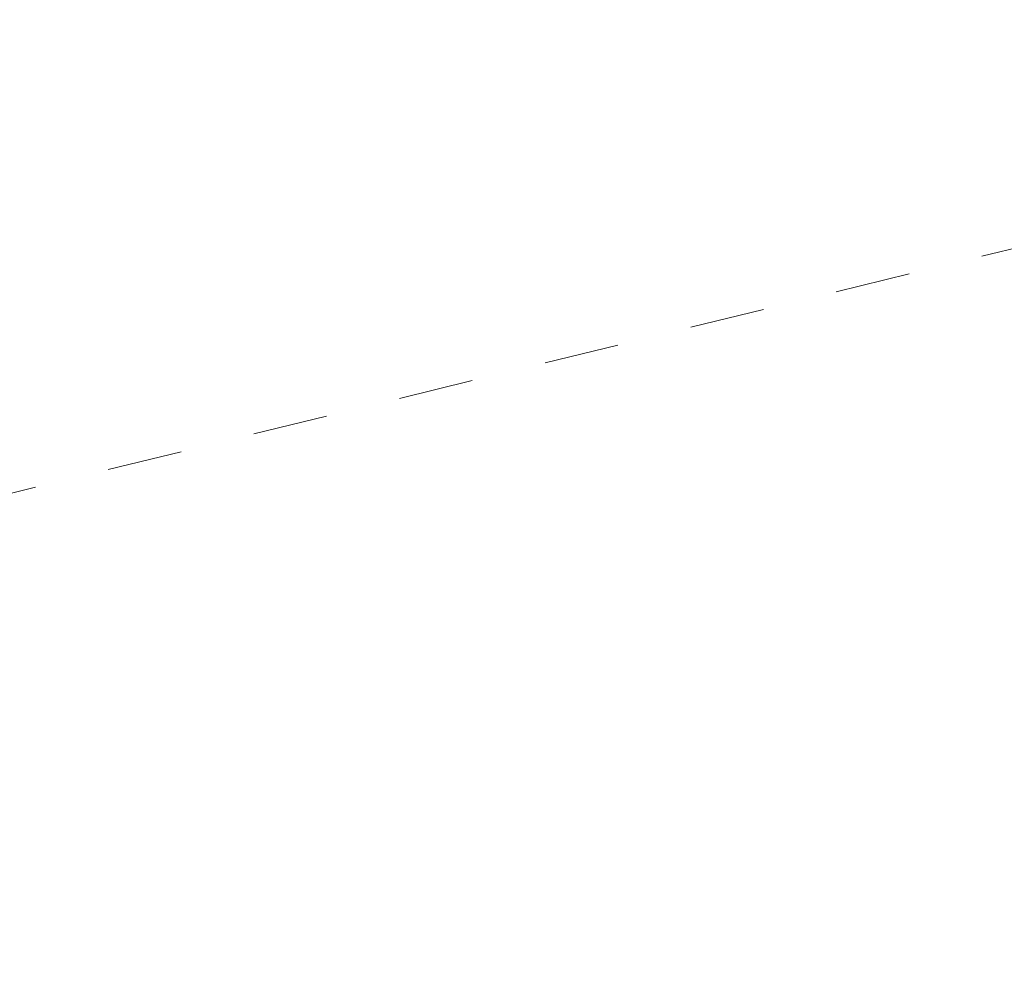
# Model space of a CAD drawing. Header units: metres. Extents: x 5504996 to 5514259, y 5943254 to 5951281.
# Tile 81 of 256: x 5509326.93 to 5509333.49, y 5947752.28 to 5947758.56. Entities that reach past the tile are written whole.
import ezdxf

# ---------------------------------------------------------------- set-up
doc = ezdxf.new("R2010")
doc.units = ezdxf.units.M
doc.linetypes.add('L_0_03', pattern=[1, 0.5, -0.5])
doc.layers.add('EGB_KonturUzytkuGruntowego', color=7, linetype='L_0_03', lineweight=18, true_color=0x008000)

msp = doc.modelspace()

# ---------------------------------------------------------------- linework, layer by layer
at = {"layer": 'EGB_KonturUzytkuGruntowego', "color": 96, "linetype": 'L_0_03', "lineweight": 18, "true_color": 0x008000, "flags": 128}
msp.add_lwpolyline([(5509132.11, 5947722.74), (5509138.95, 5947723.71), (5509174.28, 5947730.59), (5509238.85, 5947743.15), (5509250.57, 5947745.43), (5509256.78, 5947746.64), (5509279.77, 5947751.07), (5509328.99, 5947760.54), (5509398.1, 5947774.41), (5509466.39, 5947787.67), (5509571.35, 5947807.56), (5509575.37, 5947864.59), (5509585.59, 5947864.33), (5509595.51, 5947812.34), (5509606.05, 5947784.07), (5509634.83, 5947756.53), (5509689.69, 5947732.73), (5509732.68, 5947714.19), (5509740.33, 5947717.31), (5509801.61, 5947664.57), (5509875.75, 5947590.67), (5509888.55, 5947577.92), (5509897.01, 5947569.49), (5509942.28, 5947505.67), (5509946.97, 5947499.05), (5509976.47, 5947457.46), (5510054.83, 5947376.31), (5510126.58, 5947283.52), (5510258.9, 5947135), (5510253.94, 5947130.54), (5510119.91, 5947281.35), (5510092.33, 5947316.78), (5510083.35, 5947328.32), (5510050.79, 5947370.13), (5510049.32, 5947372.02), (5510048.23, 5947373.15), (5509971.45, 5947452.61), (5509970.37, 5947454.13), (5509952.93, 5947478.66), (5509943.2, 5947492.35), (5509931.62, 5947508.65), (5509922, 5947522.18), (5509900.86, 5947551.93), (5509891.59, 5947564.97), (5509848.28, 5947605.27), (5509828.55, 5947626.04), (5509813.95, 5947641.41), (5509796.82, 5947659.44), (5509793.79, 5947662.05), (5509775.08, 5947678.15), (5509758.5, 5947692.42), (5509739.22, 5947709.02), (5509731.59, 5947706.43), (5509630.59, 5947750.76), (5509601.52, 5947783.63), (5509592.23, 5947807.72), (5509544.28, 5947798.09), (5509513.29, 5947792.09), (5509480.03, 5947785.51), (5509452.41, 5947780.41), (5509446.42, 5947779.31), (5509427.06, 5947775.67), (5509415.05, 5947773.41), (5509388.09, 5947768.34), (5509354.14, 5947761.93), (5509351.68, 5947761.46), (5509349.26, 5947760.87), (5509322.54, 5947754.35), (5509294.76, 5947749.17), (5509288.79, 5947748.06), (5509259.26, 5947742.55), (5509201.21, 5947731.73), (5509134.01, 5947718.79), (5509184.94, 5947617.86), (5509192.65, 5947602.56), (5509208.88, 5947553.53), (5509219.5, 5947532.81), (5509221.57, 5947527.62), (5509225.28, 5947518.3), (5509230.29, 5947505.74), (5509234.62, 5947494.99), (5509235.43, 5947492.98), (5509245.62, 5947467.67), (5509248.8, 5947458.12), (5509258.49, 5947429.05), (5509265.71, 5947407.19), (5509268.21, 5947399.6), (5509276.09, 5947375.73), (5509279.14, 5947345.6), (5509278.67, 5947325.3), (5509278.21, 5947305.75), (5509277.73, 5947285.2), (5509277.81, 5947261.49), (5509278.34, 5947225.27), (5509282.81, 5947210.39), (5509288.75, 5947190.29), (5509306.08, 5947132.06), (5509317.35, 5947112.7), (5509319.32, 5947109.54), (5509328.96, 5947092.96), (5509391.48, 5946985.42), (5509466.85, 5946903.15), (5509481.04, 5946887.66), (5509516.37, 5946855.62), (5509531.42, 5946841.97), (5509544.33, 5946838.38), (5509546.44, 5946830.79), (5509548.19, 5946826.76), (5509527.38, 5946837.54), (5509477.01, 5946883.22), (5509471.15, 5946889.83), (5509429.65, 5946935.65), (5509398.54, 5946968.55), (5509385.51, 5946984.98), (5509383.09, 5946989.05), (5509374.16, 5947005.82), (5509323.19, 5947093.02), (5509321.17, 5947096.47), (5509300.9, 5947129.34), (5509292.67, 5947156.72), (5509286.07, 5947174.39), (5509278.7, 5947201.64), (5509273.93, 5947219.27), (5509272.33, 5947225.16), (5509272.33, 5947244.4), (5509271.53, 5947285.23), (5509272.95, 5947346.16), (5509270.09, 5947375.57), (5509267.28, 5947385), (5509258.74, 5947409.92), (5509252, 5947429.94), (5509246.69, 5947445.69), (5509239.96, 5947465.69), (5509225.67, 5947500.81), (5509224.29, 5947504.57), (5509216.41, 5947523.68), (5509214.27, 5947528.87), (5509207.89, 5947543.83), (5509199.71, 5947564.91), (5509194.33, 5947577.93), (5509189.03, 5947589.01), (5509171.45, 5947626.03), (5509134.62, 5947703.86), (5509129.04, 5947715.63), (5509126.18, 5947721.9)], close=True, dxfattribs=at)

doc.saveas('drawing.dxf')
